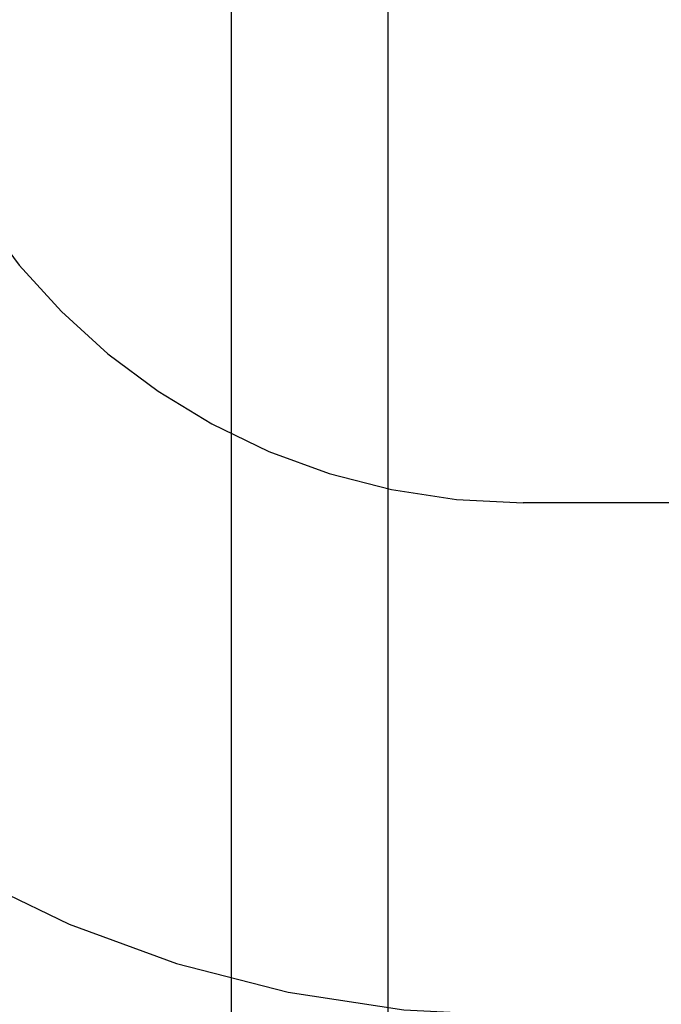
# Model space of a CAD drawing. Header units: inches. Extents: x 0 to 293, y 0 to 190.
# Tile 43 of 104: x 84.541 to 84.678, y 99.757 to 99.968. Entities that reach past the tile are written whole.
import ezdxf

# ---------------------------------------------------------------- set-up
doc = ezdxf.new("R2010")
doc.units = ezdxf.units.IN
doc.header["$LTSCALE"] = 16.12069
doc.header["$MEASUREMENT"] = 0
doc.linetypes.add('HIDDEN', pattern=[0.2, 0.1, -0.1])
doc.layers.add('DEFAULT_2', color=8, linetype='HIDDEN')
doc.layers.add('RIGHT_OR_MAIN_DOOR_ASSEMBLY', color=7, linetype='CONTINUOUS')

msp = doc.modelspace()

# ---------------------------------------------------------------- linework, layer by layer
at = {"layer": 'DEFAULT_2', "color": 8, "linetype": 'HIDDEN'}
for p, q in [((84.64877, 96.89508), (84.64877, 102.39559)), ((84.58627, 99.54693), (84.58627, 100.28998)), ((85.14877, 99.86426), (84.64877, 99.86426))]:
    msp.add_line(p, q, dxfattribs=at)
for radius in [0.25, 0.14]:
    msp.add_arc((84.64877, 100.00426), radius, 90, 270, dxfattribs=at)
at = {"layer": 'RIGHT_OR_MAIN_DOOR_ASSEMBLY', "color": 3, "linetype": 'Continuous'}
msp.add_line((84.61977, 108.11226), (84.61977, 91.61226), dxfattribs=at)

doc.saveas('drawing.dxf')
